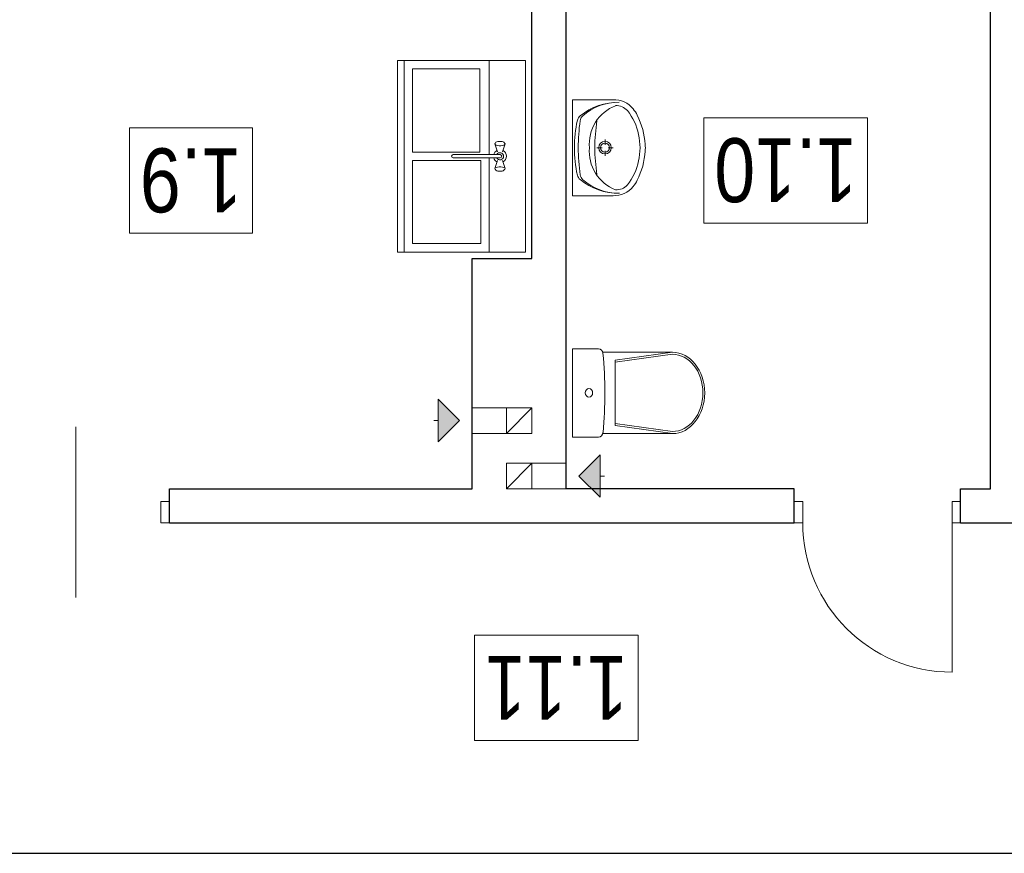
# Model space of a CAD drawing. Extents: x -543332 to -314699, y -9028 to 155584.
# Tile 188 of 256: x -483851 to -479234, y 87332 to 91243. Entities that reach past the tile are written whole.
import ezdxf

# ---------------------------------------------------------------- set-up
doc = ezdxf.new("R2010")
doc.units = 0
doc.header["$MEASUREMENT"] = 0
for name, color, linetype, lineweight in [('INWENT OPISY_Nr_Pióra__21', 8, 'Continuous', 9), ('INWENT wyposarzenie_Nr_Pióra__21', 8, 'Continuous', 9), ('INWENT. DRZWI_Nr_Pióra__5', 8, 'Continuous', 13), ('INWENT.ŚCIANY_Nr_Pióra__1', 8, 'Continuous', 25), ('Istniejące kominy_Nr_Pióra__21', 8, 'Continuous', 9)]:
    doc.layers.add(name, color=color, linetype=linetype, lineweight=lineweight)
doc.layers.add('INWENT wyposarzenie', color=8, linetype='Continuous')
doc.layers.add('Istniejące kominy', color=8, linetype='Continuous')
doc.styles.add('GENERATED_STYLE_4', font='ARIALN.TTF')

# ---------------------------------------------------------------- blocks, each defined once
blk = doc.blocks.new('Symbol WC 2 14_270', base_point=(-481258.7, 76384.9))
at = {"layer": 'INWENT wyposarzenie_Nr_Pióra__21', "linetype": 'Continuous'}
for p, q in [((-481258.7, 76384.9), (-481258.7, 75970.4)), ((-481258.7, 76384.9), (-481136.1, 76384.9)), ((-481116.3, 76368.5), (-480789.7, 76368.5)), ((-480790.2, 76368.5), (-481059, 76331.3)), ((-480790.2, 76358.7), (-481059, 76321.6)), ((-481059, 76177.6), (-481059, 76331.3)), ((-481059, 76177.6), (-481059, 76023.9)), ((-480790.2, 75996.5), (-481059, 76033.7)), ((-480790.2, 75986.8), (-481059, 76023.9)), ((-481258.7, 75970.4), (-481136.1, 75970.4)), ((-481116.5, 75986.8), (-480789.7, 75986.8))]:
    blk.add_line(p, q, dxfattribs=at)
for centre, major_axis, ratio, start_param, end_param in [((-481136.1, 76360.8), (0, 24.1), 0.857479, 4.821789, 6.283185), ((-482628, 76177.6), (0, 1773.6), 0.857479, 4.607542, 4.817358), ((-480790.2, 76177.6), (0, 181.1), 0.790357, 3.141593, 6.283185), ((-480789.7, 76177.6), (0, 190.8), 0.791506, 3.141593, 6.283185), ((-481136.1, 75994.4), (0, 24.1), 0.857479, 3.141593, 4.611974)]:
    blk.add_ellipse(centre, major_axis=major_axis, ratio=ratio, start_param=start_param, end_param=end_param, dxfattribs=at)
blk.add_ellipse((-481181.3, 76177.6), major_axis=(0, 20.1), ratio=0.857479, dxfattribs=at)
blk = doc.blocks.new('Symbol Umywalka 14_271', base_point=(-480917, 77552.6))
at = {"layer": 'INWENT wyposarzenie_Nr_Pióra__21', "linetype": 'Continuous'}
for p, q in [((-481258.7, 77552.6), (-481258.7, 77102.6)), ((-481258.7, 77552.6), (-481068.3, 77552.6)), ((-481258.7, 77256.8), (-481258.7, 77398.5)), ((-481105.9, 77341.6), (-481105.9, 77365.6)), ((-481143.8, 77327.7), (-481119.8, 77327.7)), ((-481105.9, 77289.8), (-481105.9, 77313.8)), ((-481092, 77327.7), (-481068, 77327.7)), ((-481258.7, 77102.6), (-481068.3, 77102.6))]:
    blk.add_line(p, q, dxfattribs=at)
for radius in [29.2, 20.8]:
    blk.add_circle((-481105.9, 77327.7), radius, dxfattribs=at)
for centre, radius, start, end in [((-481043.6, 77258.1), 283, 89.0928, 129.3352), ((-481042.1, 77286.8), 254.3, 89.3233, 131.4755), ((-481063.4, 77438.3), 114.5, 38.7454, 92.4552), ((-480982.8, 77338.4), 200.6, 111.5519, 147.1558), ((-481051.9, 77457.7), 67.5, 40.8016, 93.9306), ((-481189.8, 77347.2), 244.1, 9.9978, 39.2851), ((-481112.5, 77399.1), 177.3, 27.1571, 38.6848), ((-481286.7, 77316.2), 370.2, 4.2052, 26.2597), ((-480686.3, 77332.4), 563.3, 167.306, 180.5103), ((-481199.2, 77448), 37.5, 129.3352, 167.306), ((-480270.2, 77323.3), 961.5, 172.1696, 179.755), ((-481185.7, 77449.2), 37.5, 131.4755, 172.1696), ((-480979.6, 77343.7), 200.5, 148.9439, 184.606), ((-480333, 77327.7), 820.7, 171.1734, 188.8204), ((-481205.9, 77327.6), 263.9, 346.4334, 13.5666), ((-481142, 77327.6), 225, 355.9876, 4.0124), ((-480686.3, 77323.4), 563.3, 179.5672, 192.7715), ((-480270.3, 77333), 961.5, 180.3225, 187.9079), ((-480979.6, 77311.5), 200.5, 175.394, 211.0561), ((-481286.7, 77339), 370.2, 333.7403, 355.7948), ((-481189.8, 77308.1), 244.1, 320.7149, 350.0022), ((-480982.8, 77316.9), 200.6, 212.8442, 248.4481), ((-481199, 77207.2), 37.5, 192.7715, 230.7422), ((-481043.7, 77397.3), 283, 230.7422, 270.9847), ((-481185.5, 77205.9), 37.5, 187.9079, 228.602), ((-481042.2, 77368.5), 254.3, 228.602, 270.7542), ((-481112.5, 77256.2), 177.3, 321.3152, 332.8429), ((-481063.4, 77217), 114.5, 267.5448, 321.2546), ((-481051.9, 77197.6), 67.5, 266.0694, 319.1984)]:
    blk.add_arc(centre, radius, start, end, dxfattribs=at)
blk = doc.blocks.new('Linia_14', base_point=(-481228.7, 75787.6))
at = {"layer": 'Istniejące kominy_Nr_Pióra__21', "linetype": 'Continuous'}
blk.add_hatch(color=256, dxfattribs=at).paths.add_polyline_path([(-481228.7, 75787.6), (-481128.7, 75887.6), (-481128.7, 75687.6)], flags=0)
for p, q in [((-481228.7, 75787.6), (-481128.7, 75887.6)), ((-481128.7, 75887.6), (-481128.7, 75687.6)), ((-481228.7, 75787.6), (-481128.7, 75687.6)), ((-481128.7, 75787.6), (-481108.7, 75787.6))]:
    blk.add_line(p, q, dxfattribs=at)
blk = doc.blocks.new('Linia_15', base_point=(-481788.7, 76047.6))
at = {"layer": 'Istniejące kominy_Nr_Pióra__21', "linetype": 'Continuous'}
blk.add_hatch(color=256, dxfattribs=at).paths.add_polyline_path([(-481788.7, 76047.6), (-481888.7, 75947.6), (-481888.7, 76147.6)], flags=0)
for p, q in [((-481788.7, 76047.6), (-481888.7, 76147.6)), ((-481888.7, 75947.6), (-481888.7, 76147.6)), ((-481888.7, 76047.6), (-481908.7, 76047.6)), ((-481788.7, 76047.6), (-481888.7, 75947.6))]:
    blk.add_line(p, q, dxfattribs=at)

msp = doc.modelspace()

# ---------------------------------------------------------------- linework, layer by layer
at = {"layer": 'INWENT wyposarzenie_Nr_Pióra__21', "linetype": 'Continuous'}
for p, q in [((-482078.7, 91052), (-482028.7, 91052)), ((-482078.7, 90152), (-482078.7, 91052)), ((-482078.7, 91052), (-481478.7, 91052)), ((-482048.7, 90152), (-482048.7, 91052)), ((-482048.7, 91052), (-481648.7, 91052)), ((-482008.7, 90622), (-482008.7, 91012)), ((-482008.7, 91012), (-481693.7, 91012)), ((-481693.7, 90622), (-481693.7, 91012)), ((-481648.7, 91052), (-481648.7, 90609.9)), ((-481478.7, 91052), (-481478.7, 90152)), ((-481622.7, 90659.6), (-481621.2, 90662.4)), ((-481621.2, 90656.8), (-481622.7, 90659.6)), ((-481610.7, 90622.1), (-481622.7, 90659.6)), ((-481621.2, 90662.4), (-481617.5, 90667.6)), ((-481617.1, 90654.3), (-481621.2, 90656.8)), ((-481617.5, 90667.6), (-481614, 90669.6)), ((-481610.7, 90652.5), (-481617.1, 90654.3)), ((-481614, 90669.6), (-481608.7, 90671.1)), ((-481602.8, 90651.5), (-481610.7, 90652.5)), ((-481608.7, 90671.1), (-481602.1, 90672)), ((-481594.5, 90651.5), (-481602.8, 90651.5)), ((-481602.1, 90672), (-481595.2, 90672)), ((-481595.2, 90672), (-481588.7, 90671.1)), ((-481586.7, 90652.5), (-481594.5, 90651.5)), ((-481588.7, 90671.1), (-481583.3, 90669.6)), ((-481580.3, 90654.3), (-481586.7, 90652.5)), ((-481586.6, 90622.1), (-481574.7, 90659.6)), ((-481583.3, 90669.6), (-481579.9, 90667.6)), ((-481576.1, 90656.8), (-481580.3, 90654.3)), ((-481576.1, 90662.4), (-481579.9, 90667.6)), ((-481576.1, 90662.4), (-481574.7, 90659.6)), ((-481574.7, 90659.6), (-481576.1, 90656.8)), ((-482008.7, 90622), (-481693.7, 90622)), ((-481817.5, 90609.9), (-481597.3, 90609.9)), ((-481597.3, 90594.1), (-481817.5, 90594.1)), ((-481648.7, 90594.1), (-481648.7, 90152)), ((-481688.7, 90582), (-482008.7, 90582)), ((-482008.7, 90582), (-482008.7, 90192)), ((-481688.7, 90192), (-481688.7, 90582)), ((-481610.7, 90581.9), (-481622.7, 90544.4)), ((-481622.7, 90544.4), (-481621.2, 90547.2)), ((-481621.2, 90547.2), (-481617.1, 90549.7)), ((-481617.1, 90549.7), (-481610.7, 90551.5)), ((-481610.7, 90551.5), (-481602.8, 90552.5)), ((-481602.8, 90552.5), (-481594.5, 90552.5)), ((-481594.5, 90552.5), (-481586.7, 90551.5)), ((-481586.7, 90551.5), (-481580.3, 90549.7)), ((-481586.6, 90581.9), (-481574.7, 90544.4)), ((-481580.3, 90549.7), (-481576.1, 90547.2)), ((-481576.1, 90547.2), (-481574.7, 90544.4)), ((-481621.2, 90541.6), (-481622.7, 90544.4)), ((-481621.2, 90541.6), (-481617.5, 90536.4)), ((-481614, 90534.4), (-481617.5, 90536.4)), ((-481608.7, 90532.8), (-481614, 90534.4)), ((-481602.1, 90532), (-481608.7, 90532.8)), ((-481595.2, 90532), (-481602.1, 90532)), ((-481588.7, 90532.8), (-481595.2, 90532)), ((-481583.3, 90534.4), (-481588.7, 90532.8)), ((-481579.9, 90536.4), (-481583.3, 90534.4)), ((-481576.1, 90541.6), (-481579.9, 90536.4)), ((-481574.7, 90544.4), (-481576.1, 90541.6)), ((-482008.7, 90192), (-481688.7, 90192)), ((-482078.7, 90152), (-482028.7, 90152)), ((-482078.7, 90152), (-481478.7, 90152)), ((-481648.7, 90152), (-482048.7, 90152))]:
    msp.add_line(p, q, dxfattribs=at)
for centre, radius, start, end in [((-481817.5, 90602), 7.88, 90, 270), ((-481598.7, 90602), 30, 117.9765, 164.7747), ((-481598.7, 90602), 30, 195.2253, 242.0235), ((-481598.7, 90602), 16.8, 208.0549, 151.9451), ((-481598.7, 90602), 8, 280, 80), ((-481598.7, 90602), 30, 297.9765, 62.0235)]:
    msp.add_arc(centre, radius, start, end, dxfattribs=at)
at = {"layer": 'INWENT. DRZWI_Nr_Pióra__5', "linetype": 'Continuous'}
for p, q in [((-483588.3, 88532), (-483588.3, 89332)), ((-483188.3, 88982), (-483188.3, 88882)), ((-483148.3, 88982), (-483188.3, 88982)), ((-480178.7, 88982), (-480218.7, 88982)), ((-480178.7, 88882), (-480178.7, 88982)), ((-479478.7, 88982), (-479438.7, 88982)), ((-479478.7, 88882), (-479478.7, 88982)), ((-483188.3, 88882), (-483148.3, 88882)), ((-480218.7, 88882), (-480178.7, 88882)), ((-479478.7, 88882), (-479478.7, 88182)), ((-479438.7, 88882), (-479478.7, 88882))]:
    msp.add_line(p, q, dxfattribs=at)
msp.add_arc((-479478.7, 88882), 700, 180, 270, dxfattribs=at)
at = {"layer": 'INWENT.ŚCIANY_Nr_Pióra__1', "linetype": 'Continuous'}
for p, q in [((-481448.7, 90122), (-481448.7, 92652)), ((-481288.7, 89042), (-481288.7, 92652)), ((-479298.7, 89042), (-479298.7, 92652)), ((-481728.7, 89042), (-481728.7, 90122)), ((-481728.7, 90122), (-481448.7, 90122)), ((-483148.3, 89042), (-481728.7, 89042)), ((-483148.3, 88882), (-483148.3, 89042)), ((-480218.7, 89042), (-481288.7, 89042)), ((-480218.7, 88882), (-480218.7, 89042)), ((-479438.7, 88882), (-479438.7, 89042)), ((-479438.7, 89042), (-479298.7, 89042)), ((-483148.3, 88882), (-480218.7, 88882)), ((-479438.7, 88882), (-478978.3, 88882)), ((-484028.3, 87332), (-477428.3, 87332))]:
    msp.add_line(p, q, dxfattribs=at)
at = {"layer": 'Istniejące kominy_Nr_Pióra__21', "linetype": 'Continuous'}
for p, q in [((-481728.7, 89422), (-481568.7, 89422)), ((-481568.7, 89302), (-481448.7, 89422)), ((-481568.7, 89422), (-481568.7, 89302)), ((-481448.7, 89422), (-481568.7, 89422)), ((-481448.7, 89302), (-481448.7, 89422)), ((-481568.7, 89302), (-481728.7, 89302)), ((-481568.7, 89302), (-481448.7, 89302)), ((-481568.7, 89162), (-481448.7, 89162)), ((-481568.7, 89042), (-481568.7, 89162)), ((-481568.7, 89042), (-481448.7, 89162)), ((-481448.7, 89162), (-481448.7, 89042)), ((-481288.7, 89162), (-481448.7, 89162)), ((-481448.7, 89042), (-481568.7, 89042)), ((-481448.7, 89042), (-481288.7, 89042))]:
    msp.add_line(p, q, dxfattribs=at)

# ---------------------------------------------------------------- block references
at = {"layer": 'INWENT wyposarzenie', "color": 104, "linetype": 'Continuous', "lineweight": 13, "true_color": 0x029e21}
for name, p in [('Symbol Umywalka 14_271', (-480917, 90867)), ('Symbol WC 2 14_270', (-481258.7, 89699.3))]:
    msp.add_blockref(name, p, dxfattribs=at)
at = {"layer": 'Istniejące kominy', "linetype": 'Continuous'}
for name, p in [('Linia_15', (-481788.7, 89362)), ('Linia_14', (-481228.7, 89102))]:
    msp.add_blockref(name, p, dxfattribs=at)

# ---------------------------------------------------------------- wipeouts: each hides what was drawn before it
at = {"linetype": 'Continuous', "ltscale": 1945710.467952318}
msp.add_wipeout([(-479874.9, 90288.9), (-480642.9, 90288.9), (-480642.9, 90783), (-479874.9, 90783)], dxfattribs=at).dxf.layer = 'INWENT OPISY_Nr_Pióra__21'
at = {"linetype": 'Continuous', "ltscale": 1956693.400529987}
msp.add_wipeout([(-482759.3, 90241), (-483335.3, 90241), (-483335.3, 90735.1), (-482759.3, 90735.1)], dxfattribs=at).dxf.layer = 'INWENT OPISY_Nr_Pióra__21'
at = {"linetype": 'Continuous', "ltscale": 1948443.44954716}
msp.add_wipeout([(-480950.4, 87861.2), (-481718.4, 87861.2), (-481718.4, 88355.3), (-480950.4, 88355.3)], dxfattribs=at).dxf.layer = 'INWENT OPISY_Nr_Pióra__21'

# ---------------------------------------------------------------- next in the draw order: linework, layer by layer
at = {"layer": 'INWENT OPISY_Nr_Pióra__21', "linetype": 'Continuous', "flags": 128}
for points in [[(-479874.9, 90288.9), (-480642.9, 90288.9), (-480642.9, 90783), (-479874.9, 90783)], [(-482759.3, 90241), (-483335.3, 90241), (-483335.3, 90735.1), (-482759.3, 90735.1)], [(-480950.4, 87861.2), (-481718.4, 87861.2), (-481718.4, 88355.3), (-480950.4, 88355.3)]]:
    msp.add_lwpolyline(points, close=True, dxfattribs=at)

# ---------------------------------------------------------------- next in the draw order: texts
at = {"layer": 'INWENT OPISY_Nr_Pióra__21', "linetype": 'Continuous', "char_height": 300, "attachment_point": 8, "rotation": 180, "style": 'GENERATED_STYLE_4'}
for s, insert in [('{1.10 }', (-480258.9, 90691)), ('{1.9 }', (-483047.3, 90643.3)), ('{1.11 }', (-481334.4, 88258.3))]:
    msp.add_mtext(s, dxfattribs=dict(at, insert=insert))

doc.saveas('drawing.dxf')
